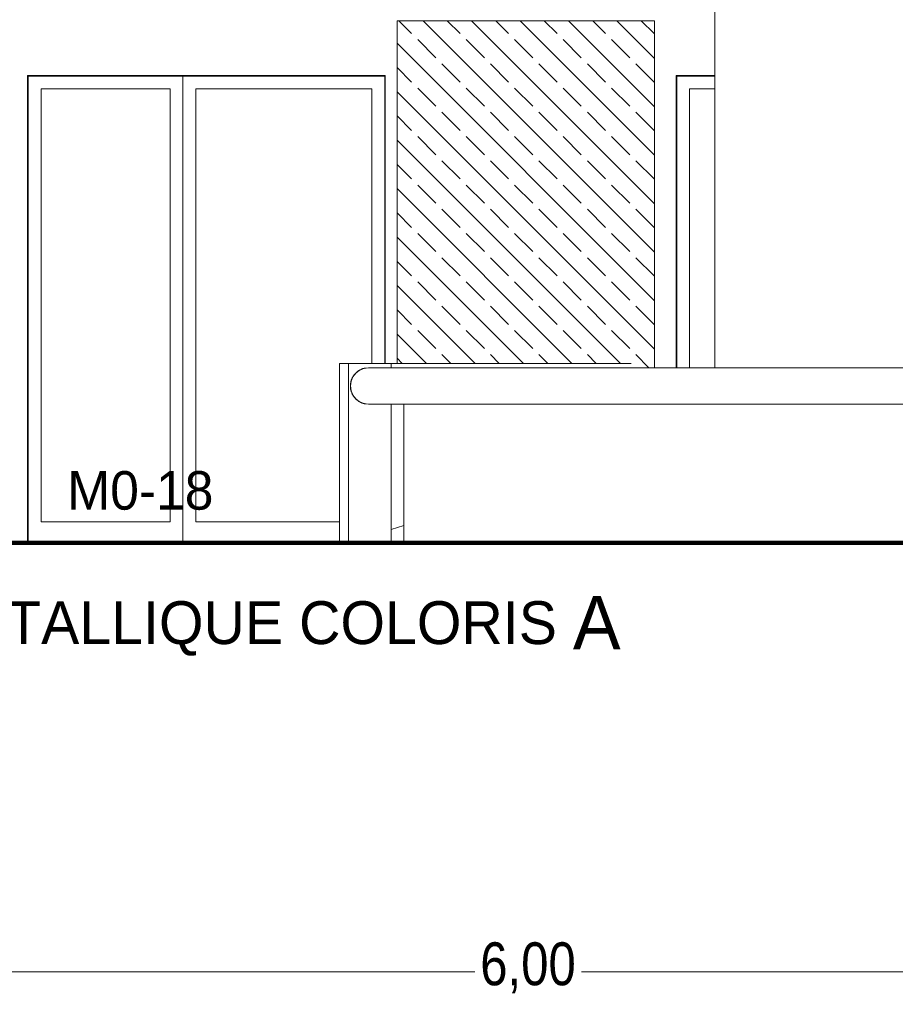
# Model space of a CAD drawing. Header units: millimetres. Extents: x 52659 to 1698020, y -10054 to 104697.
# Tile 6 of 223: x 138749 to 142836, y 3006 to 7603. Entities that reach past the tile are written whole.
import ezdxf

# ---------------------------------------------------------------- set-up
doc = ezdxf.new("R2010")
doc.units = ezdxf.units.MM
doc.header["$MEASUREMENT"] = 0
for name, color, linetype in [('00-00 nomenclature fenetres amphi 300', 7, 'Continuous'), ('01-01 Terrain 3D.Terrain', 7, 'Continuous'), ('02-04 CASSETTES FONCEES', 7, 'Continuous'), ('05-02 Cotation 200ème 100ème.Cotations', 7, 'Continuous'), ('06-05 Etiquette.Texte', 7, 'Continuous'), ('A-FLOR-____-OTLN.Modèle IFC', 7, 'Continuous'), ('A-WALL-____-OTLN.Modèle IFC', 7, 'Continuous'), ('Portes ARCHICAD', 7, 'Continuous')]:
    doc.layers.add(name, color=color, linetype=linetype)
doc.styles.add('STYLE_GENERE_3', font='ARIALN.TTF')
doc.styles.add('STYLE_GENERE_5', font='txt')
doc.dimstyles.new('STYLE_GENERE__2', dxfattribs={"dimtxt": 200, "dimasz": 95, "dimexe": 0.18, "dimexo": 100, "dimgap": 0, "dimtad": 0, "dimlfac": 0.001, "dimzin": 0, "dimdsep": 46, "dimtxsty": 'STYLE_GENERE_3', "dimblk": 'ARROWHEAD_6', "dimblk1": 'ARROWHEAD_6', "dimblk2": 'ARROWHEAD_6', "dimcen": 0.09, "dimclrd": 7, "dimclre": 7, "dimclrt": 7, "dimazin": 0, "dimtfac": 1, "dimtdec": 4, "dimtmove": 0, "dimatfit": 3, "dimfxl": 1, "dimtolj": 1, "dimtzin": 0, "dimarcsym": 0})
doc.dimstyles.new('STYLE_GENERE__3', dxfattribs={"dimtxt": 200, "dimasz": 95, "dimexe": 0.18, "dimexo": 0.0625, "dimgap": 0, "dimtad": 0, "dimtih": 1, "dimtoh": 1, "dimlfac": 0.001, "dimzin": 0, "dimdsep": 46, "dimtxsty": 'STYLE_GENERE_3', "dimblk": 'ARROWHEAD_6', "dimblk1": 'ARROWHEAD_6', "dimblk2": 'ARROWHEAD_6', "dimcen": 0.09, "dimclrd": 7, "dimclre": 7, "dimclrt": 7, "dimazin": 0, "dimtfac": 1, "dimtdec": 4, "dimtmove": 0, "dimatfit": 3, "dimfxl": 1, "dimtolj": 1, "dimtzin": 0, "dimarcsym": 0})
doc.dimstyles.new('STYLE_GENERE__4', dxfattribs={"dimtxt": 0.18, "dimasz": 145.92, "dimexe": 0.18, "dimexo": 0.0625, "dimgap": 0, "dimtad": 0, "dimtih": 1, "dimtoh": 1, "dimdec": 4, "dimzin": 0, "dimdsep": 46, "dimcen": 0.09, "dimadec": 0, "dimazin": 0, "dimtfac": 1, "dimtdec": 4, "dimtmove": 0, "dimatfit": 3, "dimldrblk": 'ARROWHEAD_1', "dimfxl": 1, "dimtolj": 1, "dimtzin": 0, "dimarcsym": 0})

# ---------------------------------------------------------------- blocks, each defined once
blk = doc.blocks.new('Élément de coupe_27_1', base_point=(131932.7, 5158.1))
at = {"layer": 'A-WALL-____-OTLN.Modèle IFC', "color": 7, "linetype": 'Continuous', "lineweight": 9}
blk.add_line((140542.7, 5168.1), (140542.7, 5808.1), dxfattribs=at)
blk = doc.blocks.new('Élément de coupe_31_1', base_point=(131932.7, 5158.1))
at = {"layer": 'A-WALL-____-OTLN.Modèle IFC', "color": 7, "linetype": 'Continuous', "lineweight": 18}
for p, q in [((140355.7, 5975.2), (140377.7, 5978.1)), ((140361.1, 5976.4), (140355.7, 5975.2)), ((140359.4, 5976.1), (140358.4, 5975.9)), ((140358.8, 5975.9), (140358.4, 5975.9)), ((140358.9, 5975.9), (140359.4, 5976.1)), ((140359.4, 5976.1), (140361, 5976.4)), ((140360, 5976.2), (140360.3, 5976.3)), ((140361.1, 5976.4), (140360.6, 5976.3)), ((140361.1, 5976.4), (140377.7, 5978.1)), ((140361.1, 5976.4), (140362.5, 5976.7)), ((140377.7, 5978.1), (140362.5, 5976.7)), ((140377.7, 5978.1), (140362.6, 5976.7)), ((140699.6, 5978.1), (140377.7, 5978.1)), ((141021.5, 5978.1), (140699.6, 5978.1)), ((141665.3, 5978.1), (141021.5, 5978.1)), ((142309.2, 5978.1), (141665.3, 5978.1)), ((142953, 5978.1), (142309.2, 5978.1)), ((140295.6, 5915.1), (140304.1, 5935.6)), ((140304.1, 5935.6), (140299, 5925.2)), ((140302.9, 5933.5), (140299.1, 5925.6)), ((140299.6, 5926.5), (140301.3, 5930.3)), ((140300.7, 5929), (140301.3, 5930.3)), ((140302.9, 5933.5), (140301.2, 5929.6)), ((140302.6, 5932.8), (140301.3, 5930.3)), ((140302.6, 5932.9), (140302.2, 5932.1)), ((140302.6, 5932.9), (140302.8, 5933.2)), ((140302.8, 5933.2), (140302.7, 5933.2)), ((140303.7, 5934.9), (140302.9, 5933.5)), ((140303.6, 5934.5), (140302.9, 5933.5)), ((140303.6, 5934.7), (140303.2, 5934)), ((140303.6, 5934.7), (140303.4, 5934.3)), ((140303.6, 5934.7), (140303.9, 5935.3)), ((140304.1, 5935.6), (140317.6, 5953.2)), ((140304.1, 5935.6), (140309.9, 5944.4)), ((140304.1, 5935.7), (140305.3, 5937.6)), ((140304.5, 5936.3), (140304.9, 5937)), ((140306, 5938.8), (140304.7, 5936.5)), ((140305.2, 5937.5), (140305.5, 5938)), ((140305.5, 5937.7), (140306.1, 5938.9)), ((140305.5, 5938), (140306, 5938.8)), ((140305.9, 5938.5), (140305.5, 5938)), ((140306.1, 5938.9), (140307.5, 5941)), ((140306.8, 5940.1), (140306.2, 5939)), ((140306.7, 5939.5), (140307.5, 5941)), ((140307.2, 5940.5), (140306.9, 5940.1)), ((140309.9, 5944.4), (140307.5, 5941)), ((140307.8, 5941.5), (140307.6, 5941.2)), ((140307.8, 5941.5), (140307.9, 5941.7)), ((140307.9, 5941.7), (140308.1, 5942)), ((140308.1, 5942), (140308.6, 5942.6)), ((140308.3, 5942.2), (140308.1, 5942)), ((140308.8, 5942.9), (140308.3, 5942.1)), ((140308.8, 5942.9), (140309, 5943.2)), ((140308.8, 5942.9), (140309.1, 5943.2)), ((140309, 5943.2), (140309.1, 5943.4)), ((140309.1, 5943.4), (140309, 5943.1)), ((140309.1, 5943.4), (140309.5, 5943.9)), ((140309.9, 5944.4), (140317.6, 5953.2)), ((140309.9, 5944.4), (140311.1, 5945.9)), ((140310.1, 5944.6), (140311.5, 5946.5)), ((140310.9, 5945.5), (140311.5, 5946.5)), ((140311.5, 5946.5), (140314.7, 5950.2)), ((140311.6, 5946.3), (140314.9, 5950.4)), ((140311.6, 5946.6), (140311.8, 5946.8)), ((140311.8, 5946.8), (140312.1, 5947.1)), ((140312.6, 5947.5), (140314.9, 5950.4)), ((140312.9, 5948), (140313, 5948.1)), ((140313, 5948.1), (140313.3, 5948.6)), ((140313.3, 5948.6), (140313.7, 5949)), ((140313.8, 5949.1), (140313.7, 5949)), ((140314.7, 5950.2), (140314.3, 5949.6)), ((140314.9, 5950.4), (140314.7, 5950.2)), ((140314.9, 5950.4), (140316.2, 5951.6)), ((140316.4, 5952), (140315, 5950.5)), ((140315.9, 5951.4), (140315.5, 5951)), ((140315.8, 5951.4), (140316, 5951.5)), ((140316.5, 5952.1), (140315.9, 5951.3)), ((140316.7, 5952.2), (140316.1, 5951.6)), ((140317.7, 5953.3), (140316.5, 5952.1)), ((140316.5, 5952.1), (140316.9, 5952.5)), ((140317.6, 5953.2), (140335.2, 5966.7)), ((140317.6, 5953.2), (140325.4, 5960.1)), ((140317.7, 5953.3), (140317.9, 5953.5)), ((140317.7, 5953.3), (140317.9, 5953.4)), ((140317.8, 5953.4), (140318.2, 5953.8)), ((140318, 5953.6), (140317.9, 5953.5)), ((140319, 5954.6), (140318, 5953.5)), ((140318.2, 5953.8), (140318, 5953.6)), ((140318.2, 5953.8), (140318.6, 5954.1)), ((140318.5, 5954.1), (140318.2, 5953.8)), ((140318.2, 5953.8), (140318.4, 5954)), ((140318.5, 5954), (140319, 5954.6)), ((140322.8, 5958), (140319, 5954.6)), ((140319.2, 5954.8), (140319.6, 5955.1)), ((140320.6, 5956), (140319.6, 5955.1)), ((140320.9, 5956.3), (140320.6, 5956)), ((140321.4, 5956.6), (140322.8, 5958)), ((140322.2, 5957.5), (140322.7, 5957.9)), ((140322.8, 5958), (140324.6, 5959.4)), ((140323.3, 5958.2), (140324.6, 5959.5)), ((140323.9, 5958.9), (140324, 5958.9)), ((140324.2, 5959.1), (140324, 5958.9)), ((140324.6, 5959.5), (140324.1, 5959)), ((140325.4, 5960.1), (140324.6, 5959.5)), ((140335.2, 5966.7), (140325.4, 5960.1)), ((140325.6, 5960.3), (140327.9, 5962)), ((140325.6, 5960.2), (140325.8, 5960.4)), ((140327.2, 5961.4), (140327.4, 5961.6)), ((140327.9, 5962), (140329.9, 5963.4)), ((140329.2, 5962.7), (140327.9, 5962)), ((140329.2, 5962.9), (140329.4, 5963.1)), ((140329.7, 5963.2), (140329.4, 5963.1)), ((140329.9, 5963.4), (140333.9, 5965.8)), ((140331.7, 5964.6), (140330.1, 5963.5)), ((140334.5, 5966.2), (140331.7, 5964.6)), ((140333.6, 5965.7), (140333.9, 5965.9)), ((140334.2, 5966.1), (140333.7, 5965.8)), ((140335.2, 5966.7), (140334.2, 5966.1)), ((140334.9, 5966.5), (140334.2, 5966.1)), ((140335.2, 5966.7), (140355.7, 5975.2)), ((140344.1, 5971.2), (140335.2, 5966.7)), ((140336.2, 5967.3), (140335.3, 5966.7)), ((140336.8, 5967.6), (140335.7, 5967)), ((140335.9, 5967.1), (140336.8, 5967.6)), ((140336.3, 5967.4), (140335.9, 5967.1)), ((140336.7, 5967.5), (140336.3, 5967.4)), ((140338.3, 5968.2), (140336.8, 5967.6)), ((140338.5, 5968.5), (140336.9, 5967.6)), ((140337.2, 5967.8), (140336.9, 5967.6)), ((140338.3, 5968.4), (140337.2, 5967.8)), ((140337.2, 5967.8), (140337.4, 5967.9)), ((140338.5, 5968.5), (140337.7, 5968)), ((140343.1, 5970.7), (140338.5, 5968.5)), ((140338.5, 5968.5), (140339.5, 5969)), ((140339.5, 5969), (140339.8, 5969.2)), ((140342, 5970.1), (140343.1, 5970.7)), ((140343.1, 5970.7), (140343.9, 5971.1)), ((140355.7, 5975.2), (140344.1, 5971.2)), ((140344.1, 5971.2), (140348.6, 5972.9)), ((140344.6, 5971.4), (140345.9, 5971.9)), ((140345.9, 5971.9), (140345.6, 5971.8)), ((140347, 5972.3), (140345.9, 5971.9)), ((140348, 5972.7), (140347.7, 5972.6)), ((140348, 5972.7), (140348.5, 5972.9)), ((140348, 5972.7), (140348.2, 5972.8)), ((140348.6, 5972.9), (140351.4, 5973.9)), ((140351, 5973.8), (140350.6, 5973.6)), ((140354.6, 5974.8), (140351.4, 5973.9)), ((140351.4, 5973.9), (140353.8, 5974.5)), ((140352, 5974.1), (140352.1, 5974.1)), ((140353.2, 5974.5), (140352.1, 5974.1)), ((140352.7, 5974.3), (140353.2, 5974.5)), ((140353.2, 5974.5), (140354.8, 5974.9)), ((140354.3, 5974.8), (140353.5, 5974.6)), ((140354.3, 5974.8), (140354.6, 5974.9)), ((140355, 5974.9), (140354.5, 5974.8)), ((140354.6, 5974.9), (140355.5, 5975.1)), ((140354.6, 5974.8), (140354.6, 5974.8)), ((140356.2, 5975.3), (140357.8, 5975.7)), ((140357.7, 5975.7), (140356.8, 5975.4)), ((140358.4, 5975.9), (140357.3, 5975.6)), ((140357.3, 5975.6), (140357.3, 5975.6)), ((140357.4, 5975.6), (140357.8, 5975.7)), ((140358.3, 5975.8), (140357.8, 5975.7)), ((140292.7, 5893.1), (140295.6, 5915.1)), ((140292.7, 5893.1), (140293.4, 5904.1)), ((140292.7, 5896.7), (140292.9, 5898.2)), ((140292.7, 5896.7), (140292.8, 5894.7)), ((140292.7, 5894), (140292.8, 5896.3)), ((140292.7, 5894), (140292.7, 5894.3)), ((140292.7, 5893.6), (140292.7, 5894)), ((140292.7, 5894), (140292.7, 5893.3)), ((140292.7, 5893.3), (140292.7, 5893.1)), ((140293.4, 5882.1), (140292.7, 5893.1)), ((140295.6, 5871.1), (140292.7, 5893.1)), ((140292.7, 5893), (140292.7, 5893.1)), ((140292.7, 5893), (140292.7, 5892.1)), ((140292.7, 5891.9), (140292.7, 5892.5)), ((140292.7, 5891.9), (140292.7, 5889.3)), ((140292.7, 5891.9), (140292.8, 5888.7)), ((140292.8, 5889.1), (140292.7, 5889.3)), ((140292.9, 5898.6), (140292.8, 5898.3)), ((140292.8, 5898.3), (140292.8, 5898)), ((140292.8, 5898.3), (140292.8, 5898.1)), ((140292.8, 5897.9), (140292.8, 5898.3)), ((140292.8, 5897.3), (140292.8, 5898.1)), ((140292.8, 5890.4), (140292.9, 5886.8)), ((140292.8, 5888.7), (140292.9, 5887.2)), ((140292.9, 5898.7), (140293.2, 5901.8)), ((140293.1, 5901.3), (140292.9, 5898.9)), ((140293, 5900), (140292.9, 5898.8)), ((140292.9, 5896.5), (140292.9, 5898.7)), ((140292.9, 5898.7), (140292.9, 5898.6)), ((140292.9, 5896.8), (140292.9, 5898.7)), ((140293.1, 5885.2), (140292.9, 5886.8)), ((140293, 5899.7), (140293.1, 5901.9)), ((140293, 5900), (140293, 5900.3)), ((140293, 5899.9), (140293, 5900)), ((140293.1, 5884.9), (140293, 5887.6)), ((140293, 5885.7), (140293.1, 5885)), ((140293.1, 5902.1), (140293.3, 5903.2)), ((140293.1, 5902.1), (140293.2, 5902.5)), ((140293.1, 5901), (140293.1, 5902.1)), ((140293.1, 5901.7), (140293.1, 5901.3)), ((140293.1, 5900.7), (140293.1, 5901.3)), ((140293.3, 5882.9), (140293.1, 5884.9)), ((140293.1, 5884.9), (140293.3, 5883.3)), ((140293.3, 5903.2), (140293.2, 5902.5)), ((140293.3, 5903.5), (140293.4, 5903.8)), ((140293.3, 5903), (140293.3, 5903.5)), ((140295.6, 5915.1), (140293.4, 5904.1)), ((140293.4, 5904.1), (140294.5, 5910.6)), ((140294, 5908), (140293.4, 5904.3)), ((140293.4, 5903.7), (140293.4, 5903.9)), ((140293.5, 5905.1), (140293.6, 5905.5)), ((140293.5, 5905.1), (140293.5, 5904.9)), ((140293.6, 5905.5), (140293.8, 5906.6)), ((140293.6, 5905.2), (140293.6, 5905.5)), ((140293.9, 5907.8), (140293.9, 5907.6)), ((140293.9, 5907.5), (140293.9, 5907.6)), ((140294.2, 5909), (140294, 5908.2)), ((140294.1, 5908.6), (140294, 5908)), ((140294.1, 5908.4), (140294.3, 5909.8)), ((140294.1, 5908.6), (140294.2, 5908.6)), ((140294.4, 5910.1), (140294.3, 5909.8)), ((140294.4, 5910), (140294.4, 5910.3)), ((140294.5, 5910.6), (140295.1, 5912.5)), ((140294.6, 5911), (140294.5, 5910.7)), ((140294.6, 5911.3), (140295.2, 5913.1)), ((140294.6, 5910.9), (140294.6, 5911.3)), ((140294.6, 5910.8), (140294.6, 5910.9)), ((140294.7, 5911.7), (140294.8, 5911.9)), ((140294.7, 5911.6), (140294.8, 5911.9)), ((140295.4, 5914.5), (140294.8, 5911.9)), ((140295.3, 5913.8), (140294.9, 5912.5)), ((140295.3, 5914.1), (140295.2, 5913.7)), ((140295.6, 5915), (140295.3, 5914.1)), ((140295.3, 5914.1), (140295.3, 5913.9)), ((140299, 5925.2), (140295.6, 5915.1)), ((140295.8, 5915.8), (140295.6, 5915.1)), ((140295.6, 5915.1), (140295.6, 5915.1)), ((140296, 5916.8), (140295.7, 5915.5)), ((140295.7, 5915.5), (140295.8, 5915.8)), ((140295.8, 5915.9), (140295.9, 5916.3)), ((140295.8, 5915.8), (140295.9, 5916.1)), ((140296, 5916.8), (140295.9, 5916.1)), ((140297.6, 5921.5), (140296, 5916.8)), ((140296.3, 5917.5), (140296.4, 5918)), ((140296.4, 5918), (140297.5, 5921.1)), ((140296.5, 5918.4), (140296.6, 5918.8)), ((140297.2, 5920.2), (140296.6, 5918.8)), ((140297, 5919.4), (140297.9, 5922.6)), ((140297, 5919.7), (140297.8, 5922.1)), ((140297.4, 5920.5), (140297.9, 5922.6)), ((140297.5, 5920.9), (140298.2, 5923.3)), ((140297.6, 5921.3), (140297.7, 5921.7)), ((140297.9, 5922.6), (140298.2, 5923.3)), ((140298.2, 5923.3), (140299, 5925.2)), ((140298.6, 5924.3), (140298.2, 5923.3)), ((140298.9, 5924.9), (140298.9, 5925.1)), ((140299.1, 5925.6), (140299, 5925.2)), ((140299.1, 5925.4), (140299.1, 5925.6)), ((140299.3, 5926), (140299.2, 5925.8)), ((140299.2, 5925.6), (140299.2, 5925.8)), ((140299.2, 5925.8), (140299.2, 5925.8)), ((140299.7, 5926.9), (140299.3, 5926)), ((140299.3, 5926), (140299.4, 5926.2)), ((140299.5, 5926.4), (140299.4, 5926.2)), ((140299.5, 5926.4), (140300.6, 5928.9)), ((140299.6, 5926.6), (140299.5, 5926.4)), ((140299.8, 5927.1), (140300.6, 5928.9)), ((140300.8, 5929.2), (140300.6, 5928.9)), ((140300.8, 5929.3), (140300.8, 5929.2)), ((140293.2, 5883.6), (140293.2, 5883.9)), ((140293.2, 5883.6), (140293.2, 5883.4)), ((140293.3, 5882.8), (140293.2, 5883.2)), ((140293.3, 5882.8), (140293.3, 5883.9)), ((140293.3, 5882.8), (140293.3, 5883.4)), ((140293.4, 5882.2), (140293.3, 5882.8)), ((140293.4, 5882.1), (140293.4, 5882.2)), ((140293.4, 5882.1), (140293.5, 5881.4)), ((140293.4, 5882.1), (140295.6, 5871.1)), ((140293.5, 5881.4), (140293.7, 5880.3)), ((140293.5, 5881.2), (140293.9, 5878.8)), ((140293.8, 5879.4), (140293.8, 5879.6)), ((140293.8, 5879.4), (140293.8, 5879.2)), ((140293.8, 5879.2), (140293.8, 5879.2)), ((140294.4, 5876.8), (140293.9, 5878.8)), ((140293.9, 5878.6), (140294, 5878.4)), ((140293.9, 5878.6), (140294.2, 5877)), ((140294, 5878.4), (140294.4, 5876.1)), ((140294, 5878.4), (140294.2, 5877.5)), ((140294.1, 5878.1), (140294.4, 5875.9)), ((140294.4, 5876.9), (140295.1, 5873)), ((140294.4, 5876.1), (140294.4, 5875.9)), ((140294.4, 5875.9), (140294.9, 5874.2)), ((140294.4, 5875.9), (140294.9, 5873.9)), ((140295.3, 5872.2), (140294.7, 5875.3)), ((140295, 5873.4), (140294.9, 5873.9)), ((140295.3, 5872.2), (140295, 5874.1)), ((140295.1, 5873), (140295.2, 5872.7)), ((140295.1, 5873), (140295.3, 5872.3)), ((140295.2, 5872.5), (140295.3, 5872.3)), ((140295.5, 5871.4), (140295.3, 5872.2)), ((140295.4, 5871.6), (140295.5, 5871.3)), ((140295.6, 5871.1), (140299, 5860.8)), ((140304.1, 5850.6), (140295.6, 5871.1)), ((140295.6, 5870.9), (140295.9, 5869.8)), ((140296.7, 5867.4), (140295.7, 5870.6)), ((140295.9, 5869.8), (140296.6, 5867.6)), ((140296.1, 5869.1), (140296.1, 5869)), ((140296.2, 5868.7), (140296.1, 5869)), ((140296.5, 5868), (140296.2, 5868.7)), ((140296.3, 5868.7), (140296.7, 5867.4)), ((140296.6, 5868), (140297, 5866.4)), ((140296.7, 5867.4), (140297, 5866.4)), ((140296.9, 5867), (140297.4, 5865.1)), ((140297, 5866.4), (140297.2, 5865.6)), ((140297.3, 5865.5), (140297, 5866.4)), ((140297.3, 5865.4), (140297.2, 5865.6)), ((140297.3, 5865.5), (140297.3, 5865.5)), ((140297.3, 5865.3), (140297.3, 5865.5)), ((140298.7, 5861.7), (140297.4, 5865.1)), ((140297.4, 5865.1), (140298.9, 5861.1)), ((140298.5, 5862.2), (140298.4, 5862.5)), ((140298.6, 5862), (140298.5, 5862.2)), ((140298.7, 5861.7), (140298.8, 5861.3)), ((140298.9, 5861.1), (140299, 5860.8)), ((140299, 5860.8), (140304.1, 5850.6)), ((140299.1, 5860.7), (140299, 5860.8)), ((140299.1, 5860.7), (140299.3, 5860)), ((140299.3, 5860), (140303.9, 5850.8)), ((140299.7, 5859.3), (140299.4, 5860)), ((140299.5, 5859.7), (140299.7, 5859.3)), ((140299.8, 5859.1), (140299.5, 5859.7)), ((140300.2, 5858.2), (140299.8, 5859.1)), ((140300.4, 5857.7), (140300, 5858.6)), ((140300.3, 5857.9), (140300, 5858.6)), ((140300.4, 5857.7), (140302.7, 5853.2)), ((140300.4, 5857.7), (140302.3, 5854)), ((140300.6, 5857.3), (140300.4, 5857.6)), ((140300.5, 5857.5), (140300.6, 5857.3)), ((140300.6, 5857.3), (140300.7, 5857)), ((140300.7, 5857.1), (140300.6, 5857.3)), ((140300.7, 5857), (140303.3, 5852.1)), ((140301.2, 5856), (140301.5, 5855.3)), ((140301.5, 5855.3), (140303.4, 5851.8)), ((140301.5, 5855.3), (140302.3, 5854)), ((140303, 5852.4), (140303.2, 5852.1)), ((140303.3, 5851.9), (140303.2, 5852.1)), ((140303.4, 5851.8), (140303.6, 5851.4)), ((140303.4, 5851.8), (140303.7, 5851.1)), ((140304, 5850.6), (140303.9, 5850.8)), ((140317.6, 5833), (140304.1, 5850.6)), ((140304.1, 5850.6), (140309.8, 5841.8)), ((140305.2, 5848.7), (140304.1, 5850.5)), ((140304.3, 5850.2), (140304.4, 5850)), ((140304.5, 5849.8), (140304.6, 5849.6)), ((140304.6, 5849.8), (140306.8, 5846.3)), ((140304.7, 5849.4), (140304.6, 5849.6)), ((140304.8, 5849.3), (140304.7, 5849.4)), ((140305.2, 5848.7), (140305, 5848.9)), ((140305.2, 5848.7), (140305.8, 5847.9)), ((140305.2, 5848.6), (140305.7, 5847.8)), ((140305.3, 5848.6), (140306.8, 5846.3)), ((140305.4, 5848.3), (140305.7, 5847.8)), ((140305.7, 5847.8), (140307, 5845.9)), ((140306.5, 5846.8), (140307.3, 5845.4)), ((140306.6, 5846.6), (140307.3, 5845.5)), ((140307, 5845.9), (140306.7, 5846.4)), ((140306.9, 5846.1), (140307.2, 5845.6)), ((140309.5, 5842.3), (140307.3, 5845.4)), ((140309.8, 5841.8), (140307.3, 5845.4)), ((140308.1, 5844.3), (140307.8, 5844.6)), ((140308, 5844.4), (140308.1, 5844.3)), ((140308.1, 5844.3), (140308.4, 5843.8)), ((140308.4, 5843.8), (140308.6, 5843.5)), ((140309.1, 5842.9), (140308.6, 5843.5)), ((140309.7, 5842), (140309.5, 5842.3)), ((140309.8, 5841.8), (140317.6, 5833)), ((140311, 5840.3), (140309.9, 5841.8)), ((140309.9, 5841.8), (140310, 5841.6)), ((140311, 5840.3), (140312, 5839.4)), ((140311.1, 5840.2), (140311.5, 5839.7)), ((140311.4, 5840), (140314.5, 5836.2)), ((140312.1, 5839.1), (140311.5, 5839.7)), ((140311.6, 5839.7), (140316, 5834.6)), ((140311.9, 5839.3), (140312.6, 5838.3)), ((140312.2, 5839), (140312.1, 5839.1)), ((140312.2, 5839), (140312.6, 5838.3)), ((140312.6, 5838.3), (140313.8, 5837.1)), ((140312.7, 5838.2), (140314, 5836.8)), ((140314.5, 5836.2), (140315.3, 5835.4)), ((140315, 5835.7), (140314.5, 5836.2)), ((140314.9, 5835.8), (140315.6, 5835)), ((140317.1, 5833.4), (140315.3, 5835.5)), ((140315.7, 5834.9), (140315.3, 5835.4)), ((140315.7, 5834.9), (140315.5, 5835.2)), ((140315.7, 5834.9), (140316, 5834.6)), ((140317, 5833.6), (140316, 5834.6)), ((140316.1, 5834.4), (140316.8, 5833.7)), ((140316.8, 5833.7), (140316.7, 5833.9)), ((140317, 5833.5), (140316.8, 5833.7)), ((140317.3, 5833.2), (140317.1, 5833.4)), ((140317.1, 5833.4), (140317.5, 5833)), ((140317.6, 5833), (140325.4, 5826.1)), ((140335.2, 5819.5), (140317.6, 5833)), ((140317.6, 5832.9), (140318.1, 5832.4)), ((140318.4, 5832.1), (140318.1, 5832.5)), ((140318.3, 5832.3), (140318.1, 5832.4)), ((140325.4, 5826.1), (140318.4, 5832.1)), ((140324.5, 5826.7), (140318.4, 5832.1)), ((140319.9, 5830.8), (140319.5, 5831.2)), ((140319.7, 5831), (140320.7, 5830)), ((140320.7, 5830), (140321.9, 5829)), ((140321.3, 5829.5), (140320.7, 5830)), ((140322.6, 5828.5), (140321.3, 5829.5)), ((140321.7, 5829.1), (140321.5, 5829.3)), ((140321.7, 5829.1), (140321.6, 5829.3)), ((140322.3, 5828.6), (140321.7, 5829.1)), ((140321.9, 5828.9), (140322, 5828.9)), ((140322.1, 5828.7), (140322, 5828.9)), ((140322.9, 5828), (140322.1, 5828.8)), ((140322.1, 5828.7), (140322.7, 5828.3)), ((140322.9, 5828), (140323.7, 5827.5)), ((140324.3, 5826.9), (140323.3, 5827.8)), ((140324.5, 5826.7), (140325, 5826.4)), ((140325, 5826.4), (140325, 5826.3)), ((140325.1, 5826.3), (140325.3, 5826.1)), ((140325.4, 5826.1), (140335.2, 5819.5)), ((140331, 5822.1), (140325.4, 5826.1)), ((140325.5, 5826), (140326.2, 5825.5)), ((140326, 5825.6), (140326.7, 5825)), ((140326.3, 5825.4), (140326.3, 5825.4)), ((140326.7, 5825), (140326.3, 5825.4)), ((140326.5, 5825.3), (140326.7, 5825)), ((140326.7, 5825), (140330, 5822.7)), ((140328.6, 5823.7), (140326.8, 5825)), ((140327.6, 5824.4), (140330, 5822.7)), ((140328.6, 5823.7), (140329, 5823.4)), ((140328.8, 5823.6), (140328.8, 5823.5)), ((140328.8, 5823.5), (140329.1, 5823.3)), ((140329.1, 5823.3), (140329.3, 5823.2)), ((140329.5, 5823), (140329.3, 5823.2)), ((140329.8, 5822.9), (140329.5, 5823)), ((140330, 5822.7), (140330.2, 5822.6)), ((140330.1, 5822.6), (140330.6, 5822.3)), ((140330.5, 5822.4), (140330.7, 5822.2)), ((140330.7, 5822.2), (140330.9, 5822.1)), ((140332.7, 5821.1), (140331, 5822.1)), ((140331.1, 5822), (140332.2, 5821.3)), ((140331.1, 5822), (140331.9, 5821.5)), ((140333.6, 5820.4), (140331.3, 5821.9)), ((140331.3, 5821.9), (140333.7, 5820.4)), ((140331.8, 5821.6), (140333, 5820.8)), ((140332, 5821.5), (140334.2, 5820)), ((140332.2, 5821.3), (140332.4, 5821.2)), ((140333.9, 5820.2), (140333.6, 5820.4)), ((140333.9, 5820.2), (140333.7, 5820.3)), ((140333.9, 5820.2), (140334.1, 5820.1)), ((140334.8, 5819.7), (140334.2, 5820)), ((140334.2, 5820), (140334.6, 5819.9)), ((140334.3, 5820), (140334.4, 5819.9)), ((140334.4, 5819.9), (140334.7, 5819.7)), ((140334.4, 5819.9), (140334.4, 5819.9)), ((140334.7, 5819.7), (140334.9, 5819.6)), ((140334.8, 5819.7), (140335, 5819.6)), ((140334.8, 5819.7), (140335, 5819.5)), ((140334.9, 5819.6), (140334.9, 5819.6)), ((140355.7, 5811), (140335.2, 5819.5)), ((140335.2, 5819.5), (140344.1, 5815)), ((140335.3, 5819.4), (140335.4, 5819.3)), ((140335.3, 5819.4), (140336.1, 5818.9)), ((140335.4, 5819.3), (140336.1, 5818.9)), ((140337.5, 5818.3), (140336.1, 5818.9)), ((140339.7, 5817.1), (140337.1, 5818.5)), ((140341.8, 5816), (140337.2, 5818.4)), ((140342.7, 5815.7), (140341.8, 5816)), ((140342.9, 5815.6), (140341.8, 5816)), ((140342.2, 5815.8), (140342, 5816)), ((140342.2, 5815.8), (140342.8, 5815.6)), ((140342.5, 5815.7), (140342.2, 5815.8)), ((140343, 5815.5), (140342.4, 5815.8)), ((140342.5, 5815.7), (140343, 5815.5)), ((140343.9, 5815.1), (140343, 5815.5)), ((140343, 5815.5), (140343.7, 5815.2)), ((140343.9, 5815.1), (140343.9, 5815)), ((140344.1, 5815), (140355.7, 5811)), ((140348.9, 5813.1), (140344.1, 5815)), ((140344.1, 5815), (140344.3, 5814.9)), ((140345.3, 5814.5), (140344.3, 5814.9)), ((140347.9, 5813.5), (140345.3, 5814.5)), ((140345.6, 5814.4), (140345.3, 5814.5)), ((140345.6, 5814.4), (140346, 5814.2)), ((140346, 5814.2), (140346.1, 5814.1)), ((140346.8, 5813.9), (140348.3, 5813.3)), ((140348.1, 5813.4), (140347.9, 5813.5)), ((140348.1, 5813.4), (140348.3, 5813.3)), ((140348.3, 5813.3), (140348.3, 5813.3)), ((140348.3, 5813.3), (140348.6, 5813.2)), ((140348.3, 5813.3), (140348.5, 5813.3)), ((140348.7, 5813.2), (140348.6, 5813.2)), ((140348.7, 5813.2), (140348.9, 5813.1)), ((140348.9, 5813.1), (140355.1, 5811.2)), ((140348.9, 5813.1), (140351.9, 5812.3)), ((140349, 5813.1), (140349.8, 5812.8)), ((140350.7, 5812.5), (140349.8, 5812.8)), ((140351.9, 5812.1), (140350.8, 5812.5)), ((140351.9, 5812.1), (140352.6, 5811.9)), ((140352.4, 5811.9), (140351.9, 5812.1)), ((140352.1, 5812.1), (140352.6, 5811.9)), ((140352.6, 5811.9), (140355.5, 5811)), ((140352.6, 5811.9), (140355.4, 5811.1)), ((140354.8, 5811.2), (140355, 5811.2)), ((140355, 5811.2), (140355.1, 5811.1)), ((140355.6, 5811), (140355.4, 5811.1)), ((140355.7, 5811), (140355.9, 5810.9)), ((140377.7, 5808.1), (140355.7, 5811)), ((140360.9, 5809.8), (140355.7, 5811)), ((140355.9, 5810.9), (140356, 5810.9)), ((140356, 5810.9), (140356.2, 5810.8)), ((140356.2, 5810.8), (140356.3, 5810.8)), ((140359.2, 5810.1), (140356.3, 5810.8)), ((140356.3, 5810.8), (140357.3, 5810.6)), ((140357.3, 5810.6), (140357.5, 5810.5)), ((140357.8, 5810.4), (140357.4, 5810.5)), ((140357.8, 5810.4), (140358.3, 5810.3)), ((140358.5, 5810.3), (140358.3, 5810.3)), ((140359.2, 5810.1), (140359, 5810.2)), ((140359.5, 5810.1), (140359.2, 5810.1)), ((140360.5, 5809.8), (140359.3, 5810.1)), ((140360, 5809.9), (140360.5, 5809.8)), ((140360.5, 5809.8), (140360.2, 5809.9)), ((140360.5, 5809.8), (140360.5, 5809.8)), ((140360.5, 5809.8), (140360.8, 5809.8)), ((140360.9, 5809.8), (140360.8, 5809.8)), ((140360.8, 5809.8), (140360.8, 5809.8)), ((140360.9, 5809.8), (140362.3, 5809.5)), ((140360.9, 5809.8), (140377.7, 5808.1)), ((140377.7, 5808.1), (140362.3, 5809.5)), ((140362.4, 5809.5), (140362.4, 5809.5)), ((140362.4, 5809.5), (140362.7, 5809.4)), ((140363.3, 5809.3), (140362.7, 5809.4)), ((140362.7, 5809.4), (140377.7, 5808.1)), ((140377.7, 5808.1), (140363.3, 5809.3)), ((140377.7, 5808.1), (140699.6, 5808.1)), ((140699.6, 5808.1), (141021.5, 5808.1)), ((141021.5, 5808.1), (141665.3, 5808.1)), ((141665.3, 5808.1), (142309.2, 5808.1)), ((142309.2, 5808.1), (142953, 5808.1))]:
    blk.add_line(p, q, dxfattribs=at)
blk = doc.blocks.new('Élément de coupe_51_1', base_point=(131932.7, 5158.1))
at = {"layer": 'A-WALL-____-OTLN.Modèle IFC', "color": 7, "linetype": 'Continuous', "lineweight": 18}
for p, q in [((141992.8, 8558.1), (141993.8, 8558.1)), ((141993.3, 5978.1), (141992.8, 8558.1)), ((142588.2, 8558.1), (142713.2, 8558.1)), ((142713.2, 8558.1), (142719, 8558.1))]:
    blk.add_line(p, q, dxfattribs=at)
blk = doc.blocks.new('Élément de coupe_54_1', base_point=(131932.7, 5158.1))
at = {"layer": 'A-WALL-____-OTLN.Modèle IFC', "color": 7, "linetype": 'Continuous', "lineweight": 9}
for p, q in [((140241.7, 5168.1), (140241.7, 5998.1)), ((140241.7, 5998.1), (140244.2, 5998.1)), ((140244.2, 5998.1), (140256.9, 5998.1)), ((140256.9, 5998.1), (140283.3, 5998.1)), ((140283.3, 5168.1), (140283.3, 5998.1)), ((140283.3, 5998.1), (140482.6, 5998.1)), ((140494.2, 5998.1), (140482.6, 5998.1)), ((140482.6, 5998.1), (140482.6, 5978.1)), ((140531.6, 5998.1), (140494.2, 5998.1)), ((140578.9, 5998.1), (140531.6, 5998.1)), ((140636.1, 5998.1), (140578.9, 5998.1)), ((140703, 5998.1), (140636.1, 5998.1)), ((140779.8, 5998.1), (140703, 5998.1)), ((140866.2, 5998.1), (140779.8, 5998.1)), ((140962.2, 5998.1), (140866.2, 5998.1)), ((141067.7, 5998.1), (140962.2, 5998.1)), ((141182.6, 5998.1), (141067.7, 5998.1)), ((141306.9, 5998.1), (141182.6, 5998.1)), ((141440.4, 5998.1), (141306.9, 5998.1)), ((141582.9, 5998.1), (141440.4, 5998.1)), ((141602.8, 5998.1), (141582.9, 5998.1)), ((140482.6, 5808.1), (140482.6, 5168.1))]:
    blk.add_line(p, q, dxfattribs=at)
blk = doc.blocks.new('Élément de coupe_165_1', base_point=(131932.7, 5158.1))
at = {"layer": 'A-FLOR-____-OTLN.Modèle IFC', "color": 7, "linetype": 'Continuous', "lineweight": 18}
blk.add_line((140482.6, 5223.3), (140542.7, 5241.1), dxfattribs=at)
blk = doc.blocks.new('Élément de coupe_174_1', base_point=(131932.7, 5158.1))
at = {"layer": '01-01 Terrain 3D.Terrain', "color": 7, "linetype": 'Continuous', "lineweight": 9}
blk.add_line((135023.7, 5168.1), (149431.2, 5168.1), dxfattribs=at)
blk = doc.blocks.new('Élément de coupe_199_1', base_point=(131932.7, 5158.1))
at = {"layer": 'Portes ARCHICAD', "color": 7, "linetype": 'Continuous', "lineweight": 9}
for p, q in [((138785.7, 7343.1), (140455.7, 7343.1)), ((138785.7, 5168.1), (138785.7, 7343.1)), ((140455.7, 7343.1), (140455.7, 5998.1))]:
    blk.add_line(p, q, dxfattribs=at)
at = {"layer": 'Portes ARCHICAD', "color": 7, "linetype": 'Continuous', "lineweight": 5}
for p, q in [((138788.7, 7340.1), (138788.7, 7280.1)), ((139510.7, 7340.1), (138788.7, 7340.1)), ((139510.7, 5168.1), (139510.7, 7340.1)), ((139510.7, 7340.1), (140452.7, 7340.1)), ((140452.7, 7340.1), (140452.7, 7280.1)), ((138788.7, 7280.1), (138788.7, 5258.1)), ((138848.7, 5258.1), (138848.7, 7280.1)), ((138848.7, 7280.1), (139450.7, 7280.1)), ((139450.7, 7280.1), (139450.7, 5258.1)), ((139570.7, 7280.1), (139570.7, 5258.1)), ((140392.7, 7280.1), (139570.7, 7280.1)), ((140392.7, 5998.1), (140392.7, 7280.1)), ((140452.7, 7280.1), (140452.7, 5998.1)), ((138788.7, 5258.1), (138788.7, 5168.1)), ((139450.7, 5258.1), (138848.7, 5258.1)), ((139570.7, 5258.1), (140241.7, 5258.1))]:
    blk.add_line(p, q, dxfattribs=at)
blk = doc.blocks.new('Élément de coupe_347_1', base_point=(131932.7, 5158.1))
at = {"layer": '02-04 CASSETTES FONCEES', "color": 7, "linetype": 'Continuous', "lineweight": 9}
for p, q in [((140510.6, 7598.1), (140510.6, 5998.1)), ((141712.5, 7598.1), (140510.6, 7598.1)), ((140578.5, 7538.4), (140518.8, 7598.1)), ((141712.5, 6517.5), (140631.9, 7598.1)), ((140804.7, 7538.4), (140745, 7598.1)), ((141712.5, 6743.7), (140858.2, 7598.1)), ((141031, 7538.4), (140971.3, 7598.1)), ((141712.5, 6970), (141084.4, 7598.1)), ((141257.3, 7538.4), (141197.6, 7598.1)), ((141712.5, 7196.3), (141310.7, 7598.1)), ((141483.6, 7538.4), (141423.9, 7598.1)), ((141712.5, 7422.6), (141537, 7598.1)), ((141709.8, 7538.4), (141650.1, 7598.1)), ((141712.5, 5978.1), (141712.5, 7598.1)), ((141712.5, 6291.2), (140510.6, 7493.1)), ((140691.6, 7425.2), (140606.7, 7510.1)), ((140917.9, 7425.2), (140833, 7510.1)), ((141144.1, 7425.2), (141059.3, 7510.1)), ((141370.4, 7425.2), (141285.6, 7510.1)), ((141596.7, 7425.2), (141511.8, 7510.1)), ((140578.5, 7312.1), (140510.6, 7380)), ((140804.7, 7312.1), (140719.9, 7397)), ((141031, 7312.1), (140946.2, 7397)), ((141257.3, 7312.1), (141172.4, 7397)), ((141483.6, 7312.1), (141398.7, 7397)), ((141709.8, 7312.1), (141625, 7397)), ((141712.5, 6064.9), (140510.6, 7266.8)), ((140691.6, 7199), (140606.7, 7283.8)), ((140917.9, 7199), (140833, 7283.8)), ((141144.1, 7199), (141059.3, 7283.8)), ((141370.4, 7199), (141285.6, 7283.8)), ((141596.7, 7199), (141511.8, 7283.8)), ((140578.5, 7085.8), (140510.6, 7153.7)), ((140804.7, 7085.8), (140719.9, 7170.7)), ((141031, 7085.8), (140946.2, 7170.7)), ((141257.3, 7085.8), (141172.4, 7170.7)), ((141483.6, 7085.8), (141398.7, 7170.7)), ((141709.8, 7085.8), (141625, 7170.7)), ((141553.1, 5998.1), (140510.6, 7040.6)), ((140691.6, 6972.7), (140606.7, 7057.5)), ((140917.9, 6972.7), (140833, 7057.5)), ((141144.1, 6972.7), (141059.3, 7057.5)), ((141370.4, 6972.7), (141285.6, 7057.5)), ((141596.7, 6972.7), (141511.8, 7057.5)), ((140804.7, 6859.6), (140719.9, 6944.4)), ((141031, 6859.6), (140946.2, 6944.4)), ((141257.3, 6859.6), (141172.4, 6944.4)), ((141483.6, 6859.6), (141398.7, 6944.4)), ((141709.8, 6859.6), (141625, 6944.4)), ((140578.5, 6859.6), (140510.6, 6927.4)), ((141326.8, 5998.1), (140510.6, 6814.3)), ((140691.6, 6746.4), (140606.7, 6831.3)), ((140917.9, 6746.4), (140833, 6831.3)), ((141144.1, 6746.4), (141059.3, 6831.3)), ((141370.4, 6746.4), (141285.6, 6831.3)), ((141596.7, 6746.4), (141511.8, 6831.3)), ((140804.7, 6633.3), (140719.9, 6718.1)), ((141031, 6633.3), (140946.2, 6718.1)), ((141257.3, 6633.3), (141172.4, 6718.1)), ((141483.6, 6633.3), (141398.7, 6718.1)), ((141709.8, 6633.3), (141625, 6718.1)), ((140578.5, 6633.3), (140510.6, 6701.2)), ((141100.5, 5998.1), (140510.6, 6588)), ((140691.6, 6520.1), (140606.7, 6605)), ((140917.9, 6520.1), (140833, 6605)), ((141144.1, 6520.1), (141059.3, 6605)), ((141370.4, 6520.1), (141285.6, 6605)), ((141596.7, 6520.1), (141511.8, 6605)), ((140804.7, 6407), (140719.9, 6491.9)), ((141031, 6407), (140946.2, 6491.9)), ((141257.3, 6407), (141172.4, 6491.9)), ((141483.6, 6407), (141398.7, 6491.9)), ((141709.8, 6407), (141625, 6491.9)), ((140578.5, 6407), (140510.6, 6474.9)), ((140874.3, 5998.1), (140510.6, 6361.8)), ((140691.6, 6293.9), (140606.7, 6378.7)), ((140917.9, 6293.9), (140833, 6378.7)), ((141144.1, 6293.9), (141059.3, 6378.7)), ((141370.4, 6293.9), (141285.6, 6378.7)), ((141596.7, 6293.9), (141511.8, 6378.7)), ((140804.7, 6180.7), (140719.9, 6265.6)), ((141031, 6180.7), (140946.2, 6265.6)), ((141257.3, 6180.7), (141172.4, 6265.6)), ((141483.6, 6180.7), (141398.7, 6265.6)), ((141709.8, 6180.7), (141625, 6265.6)), ((140578.5, 6180.7), (140510.6, 6248.6)), ((140648, 5998.1), (140510.6, 6135.5)), ((140691.6, 6067.6), (140606.7, 6152.4)), ((140917.9, 6067.6), (140833, 6152.4)), ((141144.1, 6067.6), (141059.3, 6152.4)), ((141370.4, 6067.6), (141285.6, 6152.4)), ((141596.7, 6067.6), (141511.8, 6152.4)), ((140534.8, 5998.1), (140510.6, 6022.3)), ((140761.1, 5998.1), (140719.9, 6039.3)), ((140987.4, 5998.1), (140946.2, 6039.3)), ((141213.7, 5998.1), (141172.4, 6039.3)), ((141439.9, 5998.1), (141398.7, 6039.3)), ((141686.2, 5978.1), (141625, 6039.3))]:
    blk.add_line(p, q, dxfattribs=at)
blk = doc.blocks.new('Élément de coupe_643_1', base_point=(131932.7, 5158.1))
at = {"layer": 'Portes ARCHICAD', "color": 7, "linetype": 'Continuous', "lineweight": 9}
for p, q in [((141812.7, 5978.1), (141812.7, 7343.1)), ((141812.7, 7343.1), (141993, 7343.1))]:
    blk.add_line(p, q, dxfattribs=at)
at = {"layer": 'Portes ARCHICAD', "color": 7, "linetype": 'Continuous', "lineweight": 5}
for p, q in [((141815.7, 7340.1), (141815.7, 7280.1)), ((141993, 7340.1), (141815.7, 7340.1)), ((141815.7, 7280.1), (141815.7, 5978.1)), ((141875.7, 5978.1), (141875.7, 7280.1)), ((141875.7, 7280.1), (141993, 7280.1))]:
    blk.add_line(p, q, dxfattribs=at)
blk = doc.blocks.new('*D759', base_point=(131932.7, 5158.1))
at = {"layer": '05-02 Cotation 200ème 100ème.Cotations', "color": 7, "linetype": 'Continuous', "lineweight": 25, "transparency": 16777216}
for p, q in [((135853.9, 6358.1), (135953.9, 6258.1)), ((135853.9, 5312.9), (135953.9, 5212.9))]:
    blk.add_line(p, q, dxfattribs=at)
at = {"layer": '05-02 Cotation 200ème 100ème.Cotations', "color": 7, "linetype": 'Continuous', "lineweight": 13, "transparency": 16777216}
for p, q in [((135997.7, 6308.1), (135810.2, 6308.1)), ((135903.9, 6034.3), (135903.9, 6308.1)), ((135903.9, 5262.9), (135903.9, 5536.6)), ((135997.7, 5262.9), (135810.2, 5262.9)), ((135903.9, 5187.9), (135903.9, 5262.9))]:
    blk.add_line(p, q, dxfattribs=at)
at = {"layer": '05-02 Cotation 200ème 100ème.Cotations', "color": 7, "lineweight": 9, "transparency": 16777216, "insert": (136003.9, 5561.5), "char_height": 200, "attachment_point": 7, "rotation": 90, "style": 'STYLE_GENERE_3'}
blk.add_mtext('\\A1;1,05', dxfattribs=at)
blk = doc.blocks.new('ARROWHEAD_6')
at = {"color": 0, "linetype": 'Continuous', "lineweight": 0}
for p, q in [((-0.5, -0.5), (0.5, 0.5)), ((0, 0), (-1, 0))]:
    blk.add_line(p, q, dxfattribs=at)
blk = doc.blocks.new('*D760', base_point=(131932.7, 5158.1))
at = {"layer": '05-02 Cotation 200ème 100ème.Cotations', "color": 7, "linetype": 'Continuous', "lineweight": 25, "transparency": 16777216}
for p, q in [((135853.9, 8708.1), (135953.9, 8608.1)), ((135853.9, 6358.1), (135953.9, 6258.1))]:
    blk.add_line(p, q, dxfattribs=at)
at = {"layer": '05-02 Cotation 200ème 100ème.Cotations', "color": 7, "linetype": 'Continuous', "lineweight": 13, "transparency": 16777216}
for p, q in [((135997.7, 8658.1), (135810.2, 8658.1)), ((135903.9, 7731.9), (135903.9, 8658.1)), ((135903.9, 6308.1), (135903.9, 7234.2)), ((135997.7, 6308.1), (135810.2, 6308.1))]:
    blk.add_line(p, q, dxfattribs=at)
at = {"layer": '05-02 Cotation 200ème 100ème.Cotations', "color": 7, "lineweight": 9, "transparency": 16777216, "insert": (136003.9, 7259.1), "char_height": 200, "attachment_point": 7, "rotation": 90, "style": 'STYLE_GENERE_3'}
blk.add_mtext('\\A1;2,35', dxfattribs=at)
blk = doc.blocks.new('*D772', base_point=(131932.7, 5158.1))
at = {"layer": '05-02 Cotation 200ème 100ème.Cotations', "color": 7, "linetype": 'Continuous', "lineweight": 13, "transparency": 16777216}
for p, q in [((138122.7, 3064.3), (138122.7, 3251.8)), ((144122.7, 3064.3), (144122.7, 3251.8)), ((138122.7, 3158.1), (140873.8, 3158.1)), ((141371.5, 3158.1), (144122.7, 3158.1))]:
    blk.add_line(p, q, dxfattribs=at)
at = {"layer": '05-02 Cotation 200ème 100ème.Cotations', "color": 7, "linetype": 'Continuous', "lineweight": 25, "transparency": 16777216}
for p, q in [((138172.7, 3208.1), (138072.7, 3108.1)), ((144172.7, 3208.1), (144072.7, 3108.1))]:
    blk.add_line(p, q, dxfattribs=at)
at = {"layer": '05-02 Cotation 200ème 100ème.Cotations', "color": 7, "lineweight": 9, "transparency": 16777216, "insert": (140898.7, 3058.1), "char_height": 200, "attachment_point": 7, "style": 'STYLE_GENERE_3'}
blk.add_mtext('\\A1;6,00', dxfattribs=at)
blk = doc.blocks.new('ARROWHEAD_1')
at = {"color": 0, "linetype": 'Continuous', "lineweight": 0}
blk.add_line((0, 0), (-1, 0), dxfattribs=at)
blk.add_circle((0, 0), 0.25, dxfattribs=at)

msp = doc.modelspace()

# ---------------------------------------------------------------- linework, layer by layer
at = {"layer": '01-01 Terrain 3D.Terrain', "color": 18, "linetype": 'Continuous', "lineweight": 70, "true_color": 0x060402}
msp.add_line((149431.16, 5158.072), (120885.158, 5158.072), dxfattribs=at)

# ---------------------------------------------------------------- block references
at = {"layer": '01-01 Terrain 3D.Terrain', "lineweight": 0}
msp.add_blockref('Élément de coupe_174_1', (131932.668, 5158.072), dxfattribs=at)
at = {"layer": '02-04 CASSETTES FONCEES', "lineweight": 0}
msp.add_blockref('Élément de coupe_347_1', (131932.668, 5158.072), dxfattribs=at)
at = {"layer": 'A-FLOR-____-OTLN.Modèle IFC', "lineweight": 0}
msp.add_blockref('Élément de coupe_165_1', (131932.668, 5158.072), dxfattribs=at)
at = {"layer": 'A-WALL-____-OTLN.Modèle IFC', "lineweight": 0}
for name in ['Élément de coupe_51_1', 'Élément de coupe_54_1', 'Élément de coupe_31_1', 'Élément de coupe_27_1']:
    msp.add_blockref(name, (131932.668, 5158.072), dxfattribs=at)
at = {"layer": 'Portes ARCHICAD', "lineweight": 0}
for name in ['Élément de coupe_199_1', 'Élément de coupe_643_1']:
    msp.add_blockref(name, (131932.668, 5158.072), dxfattribs=at)

# ---------------------------------------------------------------- texts
at = {"layer": '00-00 nomenclature fenetres amphi 300', "color": 7, "linetype": 'Continuous', "lineweight": 9, "insert": (139312.21, 5404.217), "char_height": 180, "attachment_point": 5, "style": 'STYLE_GENERE_5'}
msp.add_mtext('\\A1;M0-18', dxfattribs=at)
at = {"layer": '06-05 Etiquette.Texte', "color": 7, "linetype": 'Continuous', "lineweight": 9, "insert": (136798.337, 4913.099), "char_height": 200, "attachment_point": 1}
msp.add_mtext('\\A1;CASSETTE METALLIQUE COLORIS {\\H1.25x;A}', dxfattribs=at)

# ---------------------------------------------------------------- dimensions: what is measured, and where the dimension line sits
at = {"layer": '05-02 Cotation 200ème 100ème.Cotations', "color": 7, "linetype": 'Continuous', "lineweight": 13}
for base, p1, p2, picture, middle in [((135903.901, 8658.072), (220602.668, 6308.064), (136794.464, 8658.072), '*D760', (135903.901, 7518.832)), ((135903.901, 6308.064), (221102.423, 5262.867), (220602.668, 6308.064), '*D759', (135903.901, 5821.23))]:
    dim = msp.add_linear_dim(base=base, p1=p1, p2=p2, angle=90, dimstyle='STYLE_GENERE__2', dxfattribs=at)
    dim.commit()
    dim.dimension.update_dxf_attribs({"geometry": picture, "text_midpoint": middle, "dimtype": 160, "text_rotation": 90})
dim = msp.add_linear_dim(base=(144122.668, 3158.072), p1=(138122.668, 3158.072), p2=(144122.668, 3158.072), dimstyle='STYLE_GENERE__3', dxfattribs=at)
dim.commit()
dim.dimension.update_dxf_attribs({"geometry": '*D772', "text_midpoint": (141158.432, 3158.072), "dimtype": 160})

# ---------------------------------------------------------------- leaders
at = {"layer": '06-05 Etiquette.Texte', "color": 7, "linetype": 'Continuous', "lineweight": 9, "annotation_type": 0, "has_hookline": 1, "hookline_direction": 0, "text_width": 5633.333}
msp.add_leader([(136798.337, 5907.861), (136652.417, 4913.099), (136798.337, 4913.099)], dimstyle='STYLE_GENERE__4', dxfattribs=at)

doc.saveas('drawing.dxf')
